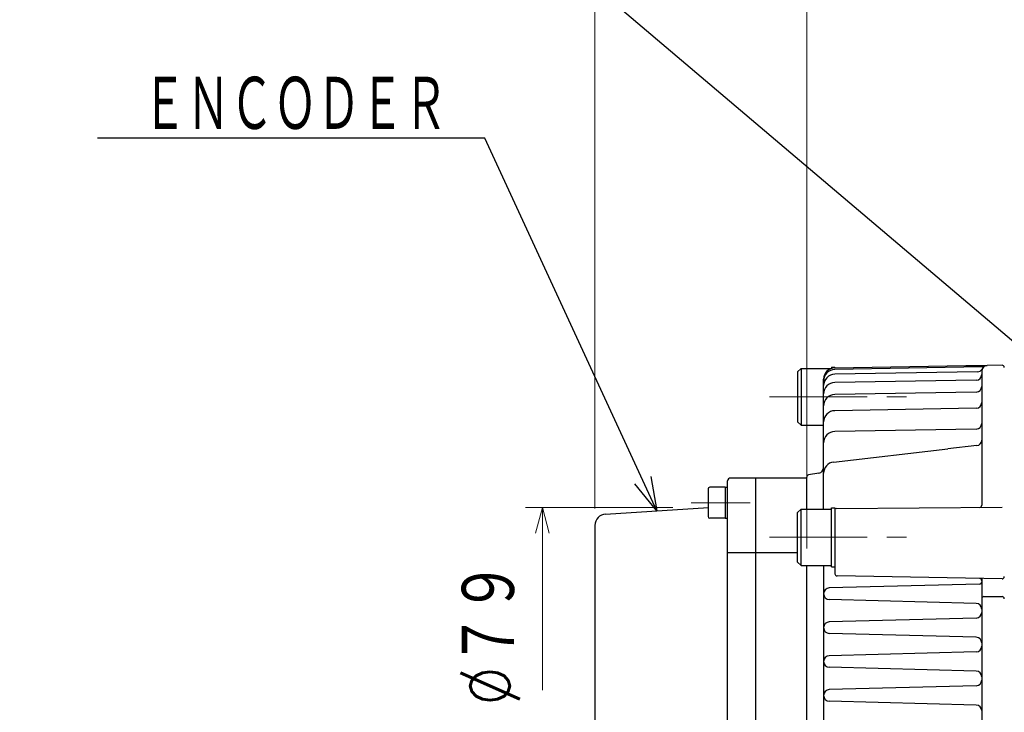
# Model space of a CAD drawing. Header units: millimetres. Extents: x 0 to 1300, y 0 to 891.
# Tile 122 of 148: x 264 to 438, y 603 to 726. Entities that reach past the tile are written whole.
import ezdxf

# ---------------------------------------------------------------- set-up
doc = ezdxf.new("R2010")
doc.units = ezdxf.units.MM
doc.header["$LTSCALE"] = 0.545669
doc.linetypes.add('CENTER', pattern=[50.8, 31.75, -6.35, 6.35, -6.35])
doc.layers.add('NoLayerName_001', color=7, linetype='Continuous')
doc.styles.get("Standard").update_dxf_attribs({"font": 'txt', "bigfont": 'extfont2'})
doc.dimstyles.get("Standard").update_dxf_attribs({"dimtxt": 2.5, "dimasz": 2.5, "dimexe": 1, "dimexo": 1, "dimtad": 1, "dimdec": 3, "dimzin": 0, "dimdsep": 46, "dimtxsty": 'Standard', "dimcen": 2.5, "dimadec": 3, "dimazin": 0, "dimtfac": 0.75, "dimtdec": 3, "dimtmove": 0, "dimatfit": 3, "dimfxl": 1, "dimarcsym": 0})

# ---------------------------------------------------------------- blocks, each defined once
blk = doc.blocks.new('_OPEN30')
at = {"color": 0, "linetype": 'ByBlock', "lineweight": -2}
for p, q in [((-1, 0.267949), (0, 0)), ((0, 0), (-1, -0.267949)), ((0, 0), (-1, 0))]:
    blk.add_line(p, q, dxfattribs=at)
blk = doc.blocks.new('*D37')
at = {"layer": 'Defpoints', "color": 0}
for p in [(382.31, 639.26), (356.19, 606.92), (356.19, 606.92)]:
    blk.add_point(p, dxfattribs=at)
at = {"layer": 'NoLayerName_001', "color": 0, "linetype": 'Continuous', "lineweight": 13}
for p, q in [((379.31, 639.26), (353.19, 639.26)), ((356.19, 634.76), (356.19, 606.92))]:
    blk.add_line(p, q, dxfattribs=at)
at = {"layer": 'NoLayerName_001', "color": 0, "lineweight": 13, "xscale": 4.5, "yscale": 4.5, "zscale": 4.5, "rotation": 90}
blk.add_blockref('_OPEN30', (356.19, 639.26), dxfattribs=at)
at = {"layer": 'NoLayerName_001', "color": 0, "lineweight": 13, "insert": (346.92, 616.91), "char_height": 10.5, "attachment_point": 5, "rotation": 90}
blk.add_mtext('\\W0.8000;%%c７９', dxfattribs=at)
blk = doc.blocks.new('_NONE')
blk = doc.blocks.new('*D50')
at = {"layer": 'Defpoints', "color": 0}
for p in [(365.5, 808.51), (365.5, 636.12), (663, 604)]:
    blk.add_point(p, dxfattribs=at)
at = {"layer": 'NoLayerName_001', "color": 0, "linetype": 'Continuous', "lineweight": 13}
for p, q in [((365.5, 639.12), (365.5, 811.51)), ((663, 607), (663, 811.51)), ((658.5, 808.51), (370, 808.51))]:
    blk.add_line(p, q, dxfattribs=at)
at = {"layer": 'NoLayerName_001', "color": 0, "lineweight": 13, "xscale": 4.5, "yscale": 4.5, "zscale": 4.5, "rotation": 180}
blk.add_blockref('_OPEN30', (365.5, 808.51), dxfattribs=at)
at = {"layer": 'NoLayerName_001', "color": 0, "lineweight": 13, "xscale": 4.5, "yscale": 4.5, "zscale": 4.5}
blk.add_blockref('_OPEN30', (663, 808.51), dxfattribs=at)
at = {"layer": 'NoLayerName_001', "color": 0, "lineweight": 13, "insert": (514.25, 817.73), "char_height": 10.5, "attachment_point": 5}
blk.add_mtext('\\W0.8000;２９８', dxfattribs=at)
blk = doc.blocks.new('*D51')
at = {"layer": 'Defpoints', "color": 0}
for p in [(365.5, 780), (600, 665), (365.5, 636.12)]:
    blk.add_point(p, dxfattribs=at)
at = {"layer": 'NoLayerName_001', "color": 0, "linetype": 'Continuous', "lineweight": 13}
for p, q in [((365.5, 639.12), (365.5, 783)), ((600, 668), (600, 783)), ((595.5, 780), (370, 780))]:
    blk.add_line(p, q, dxfattribs=at)
at = {"layer": 'NoLayerName_001', "color": 0, "lineweight": 13, "xscale": 4.5, "yscale": 4.5, "zscale": 4.5, "rotation": 180}
blk.add_blockref('_OPEN30', (365.5, 780), dxfattribs=at)
at = {"layer": 'NoLayerName_001', "color": 0, "lineweight": 13, "xscale": 4.5, "yscale": 4.5, "zscale": 4.5}
blk.add_blockref('_OPEN30', (600, 780), dxfattribs=at)
at = {"layer": 'NoLayerName_001', "color": 0, "lineweight": 13, "insert": (482.75, 789.29), "char_height": 10.5, "attachment_point": 5}
blk.add_mtext('\\W0.8000;２３５', dxfattribs=at)
blk = doc.blocks.new('*D52')
at = {"layer": 'Defpoints', "color": 0}
for p in [(403, 757.5), (600, 665), (403, 644.66)]:
    blk.add_point(p, dxfattribs=at)
at = {"layer": 'NoLayerName_001', "color": 0, "linetype": 'Continuous', "lineweight": 13}
for p, q in [((403, 647.66), (403, 760.5)), ((600, 668), (600, 760.5)), ((595.5, 757.5), (407.5, 757.5))]:
    blk.add_line(p, q, dxfattribs=at)
at = {"layer": 'NoLayerName_001', "color": 0, "lineweight": 13, "xscale": 4.5, "yscale": 4.5, "zscale": 4.5, "rotation": 180}
blk.add_blockref('_OPEN30', (403, 757.5), dxfattribs=at)
at = {"layer": 'NoLayerName_001', "color": 0, "lineweight": 13, "xscale": 4.5, "yscale": 4.5, "zscale": 4.5}
blk.add_blockref('_OPEN30', (600, 757.5), dxfattribs=at)
at = {"layer": 'NoLayerName_001', "color": 0, "lineweight": 13, "insert": (501.5, 765.86), "char_height": 10.5, "attachment_point": 5}
blk.add_mtext('\\W0.8000;197', dxfattribs=at)
blk = doc.blocks.new('*D53')
at = {"layer": 'Defpoints', "color": 0}
for p in [(403, 757.5), (365.5, 636.12), (403, 629)]:
    blk.add_point(p, dxfattribs=at)
at = {"layer": 'NoLayerName_001', "color": 0, "linetype": 'Continuous', "lineweight": 13}
for p, q in [((365.5, 639.12), (365.5, 760.5)), ((403, 632), (403, 760.5)), ((370, 757.5), (398.5, 757.5))]:
    blk.add_line(p, q, dxfattribs=at)
at = {"layer": 'NoLayerName_001', "color": 0, "lineweight": 13, "xscale": 4.5, "yscale": 4.5, "zscale": 4.5, "rotation": 180}
blk.add_blockref('_OPEN30', (365.5, 757.5), dxfattribs=at)
at = {"layer": 'NoLayerName_001', "color": 0, "lineweight": 13, "xscale": 4.5, "yscale": 4.5, "zscale": 4.5}
blk.add_blockref('_OPEN30', (403, 757.5), dxfattribs=at)
at = {"layer": 'NoLayerName_001', "color": 0, "lineweight": 13, "insert": (384.25, 766.79), "char_height": 10.5, "attachment_point": 5}
blk.add_mtext('\\W0.8000;３８', dxfattribs=at)
blk = doc.blocks.new('JZB_0007')
at = {"layer": 'NoLayerName_001', "color": 7, "linetype": 'Continuous', "lineweight": 25}
for p, q in [((6, 0), (6, 10.5)), ((6, 10.5), (6.6, 10.5)), ((6.6, 10.5), (6.6, 0)), ((0.6, 10.25), (0, 9.65)), ((0, 0.85), (0, 9.65)), ((0.6, 0.25), (0.6, 10.25)), ((0.6, 10.25), (6, 10.25)), ((0, 0.85), (0.6, 0.25)), ((0.6, 0.25), (6, 0.25)), ((6, 0), (6.6, 0))]:
    blk.add_line(p, q, dxfattribs=at)

msp = doc.modelspace()

# ---------------------------------------------------------------- linework, layer by layer
at = {"layer": 'NoLayerName_001', "color": 7, "linetype": 'Continuous', "lineweight": 25}
for p, q in [((407.96509519, 664.03430086), (431.15971147, 664.4391644)), ((431.15971147, 664.4391644), (434.98479286, 664.45414201)), ((437.59391714, 664.49382393), (434.98479286, 664.45414201)), ((401.4, 663.28972563), (402, 663.88972563)), ((401.4, 663.28972563), (401.4, 654.48972563)), ((402, 663.88972563), (402, 653.88972563)), ((402, 663.88972563), (407.25265188, 663.88972563)), ((407.4, 664.13972563), (407.4, 663.94248388)), ((407.4, 664.13972563), (408, 664.13972563)), ((434.07566177, 664.20380965), (407.96509519, 663.74804802)), ((433.22282528, 663.3222188), (407.96509519, 662.88134348)), ((408, 664.03491013), (408, 664.13972563)), ((434, 663.45425765), (434, 639.68981501)), ((406, 639.00000285), (406, 662.03460547)), ((433.01745241, 661.8464942), (407.96509519, 661.40920368)), ((433.01745241, 659.72305227), (407.96509519, 659.28576175)), ((433.01745241, 656.87349795), (407.96509519, 656.43620743)), ((402, 653.88972563), (401.4, 654.48972563)), ((402, 653.88972563), (406, 653.88972563)), ((433.01745241, 653.1779682), (407.96509519, 652.74067768)), ((407.76780731, 647.33534212), (428, 649.70021716)), ((433.10517898, 650.24016963), (428, 649.70021716)), ((405.16439899, 645.36072619), (403.33424041, 645.05569976)), ((389, 570.11908494), (389, 644)), ((402.99999974, 644.5), (389.5, 644.5)), ((394, 555.49999447), (394, 644.5)), ((403, 639.00000285), (403, 644.66114219)), ((385.55, 642.56835562), (385.55, 637.66835562)), ((388.55, 642.86835562), (385.85, 642.86835562)), ((388.55, 642.86835562), (388.55, 637.36835562)), ((388.55, 642.86835562), (389, 642.86835562)), ((367.37259969, 638.11952764), (385.60330845, 639.2831899)), ((408.19825469, 639.10648047), (437.59650939, 639.36303515)), ((388.55, 637.36835562), (385.85, 637.36835562)), ((388.55, 637.36835562), (389, 637.36835562)), ((365.5, 636.12358947), (365.5, 558.5)), ((389, 631.30495792), (394, 631.30495792)), ((394, 631.30495792), (401.39999974, 631.30495792)), ((403, 555.5), (403, 629.00000285)), ((406, 629.00000285), (406, 600)), ((408, 628.75000285), (408, 627.55017449)), ((437.59301904, 626.64054752), (408.39301904, 627.15023541)), ((434, 626.7032639), (434, 549.47684454)), ((433.61047078, 625.72300562), (406.99965732, 625.02617695)), ((433.02617695, 622.29229465), (406.99965732, 622.97382305)), ((434.4, 623.5), (437.6, 623.5)), ((433.02617695, 619.70770535), (406.99965732, 619.02617695)), ((433.02617695, 616.29229465), (406.99965732, 616.97382305)), ((433.02617695, 613.70770535), (406.99965732, 613.02617695)), ((433.02617695, 610.29229465), (406.99965732, 610.97382305)), ((433.02617695, 607.70770535), (406.99965732, 607.02617695)), ((433.02617695, 604.29229465), (406.99965732, 604.97382305))]:
    msp.add_line(p, q, dxfattribs=at)
at = {"layer": 'NoLayerName_001', "color": 4, "linetype": 'CENTER', "lineweight": 13}
for p, q in [((396.4, 658.88972563), (422.5, 658.88972563)), ((382.55, 640.11835562), (393, 640.11835562)), ((396.4, 634.00000285), (422.5, 634.00000285))]:
    msp.add_line(p, q, dxfattribs=at)
at = {"layer": 'NoLayerName_001', "color": 7, "linetype": 'Continuous', "lineweight": 25}
for centre, radius, start, end in [((435, 663.45425765), 1, 90.8713386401, 180), ((437.6, 664.09387018), 0.4, 0, 90.8713386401), ((408, 662.03460547), 2, 91, 180), ((408, 661.74835263), 2, 91, 180), ((408, 660.88164809), 2, 91, 180), ((433, 662.8463419), 1, 271, 0), ((433.20537287, 664.32206649), 1, 271, 329.5494415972), ((434.05820936, 665.20365735), 1, 271, 291.7090905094), ((408, 659.40950829), 2, 91, 180), ((408, 657.28606636), 2, 91, 180), ((433, 660.72289997), 1, 271, 0), ((433, 657.87334565), 1, 271, 0), ((408, 654.43651204), 2, 91, 180), ((433, 654.1778159), 1, 271, 0), ((408, 650.74098229), 2, 91, 180), ((433, 651.23462294), 1, 276.0374785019, 0), ((408, 645.34886621), 2, 96.6668646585, 180), ((405, 646.34712011), 1, 279.462322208, 0), ((389.5, 644), 0.5, 90, 180), ((403.4, 644.66114219), 0.4, 99.462322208, 180), ((385.85, 642.56835562), 0.3, 90, 180), ((408.2, 638.90648809), 0.2, 90.5, 180), ((433.6, 639.68981501), 0.4, 271, 0), ((367.5, 636.12358947), 2, 93.6522227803, 180), ((385.85, 637.66835562), 0.3, 180, 270), ((408.4, 627.55017449), 0.4, 180, 269), ((433.6, 626.31018499), 0.4, 0, 89), ((433.6, 626.12286855), 0.4, 271.5, 0), ((437.6, 627.04048659), 0.4, 269, 360), ((407.02652871, 624), 1.02652871, 91.5, 268.5), ((434.4, 623.1), 0.4, 90, 180), ((437.6, 623.1), 0.4, 0, 90), ((433, 621.29263733), 1, 0, 88.5), ((433, 620.70736267), 1, 271.5, 0), ((407.02652871, 618), 1.02652871, 91.5, 268.5), ((433, 615.29263733), 1, 0, 88.5), ((433, 614.70736267), 1, 271.5, 0), ((407.02652871, 612), 1.02652871, 91.5, 268.5), ((433, 609.29263733), 1, 0, 88.5), ((433, 608.70736267), 1, 271.5, 0), ((407.02652871, 606), 1.02652871, 91.5, 268.5), ((433, 603.29263733), 1, 0, 88.5)]:
    msp.add_arc(centre, radius, start, end, dxfattribs=at)

# ---------------------------------------------------------------- block references
at = {"layer": 'NoLayerName_001'}
msp.add_blockref('JZB_0007', (401.3999939, 628.75), dxfattribs=at)

# ---------------------------------------------------------------- texts
at = {"layer": 'NoLayerName_001', "color": 3, "linetype": 'Continuous', "lineweight": 13, "insert": (339.36468185, 705.33992385), "char_height": 10.5, "attachment_point": 9, "line_spacing_factor": 0.6}
msp.add_mtext('\\A1;\\W0.6667;ＥＮＣＯＤＥＲ', dxfattribs=at)

# ---------------------------------------------------------------- dimensions: what is measured, and where the dimension line sits
at = {"layer": 'NoLayerName_001', "color": 3, "linetype": 'Continuous', "lineweight": 13}
for base, p1, p2, angle, text, override, picture, middle in [((365.5, 808.51141965), (663, 604), (365.5, 636.12358947), 180, '\\W0.8000;２９８', {"dimtxt": 10.5, "dimasz": 4.5, "dimexe": 3, "dimexo": 3, "dimgap": 3, "dimzin": 8, "dimblk": 'OPEN30', "dimclrd": 0, "dimclre": 0, "dimclrt": 0, "dimtp": 0, "dimtm": 0, "dimlwd": 13, "dimlwe": 13}, '*D50', (514.25, 808.51141965)), ((365.5, 780), (600, 665), (365.5, 636.12358947), 180, '\\W0.8000;２３５', {"dimtxt": 10.5, "dimasz": 4.5, "dimexe": 3, "dimexo": 3, "dimgap": 3, "dimzin": 8, "dimblk": 'OPEN30', "dimclrd": 0, "dimclre": 0, "dimclrt": 0, "dimtp": 0, "dimtm": 0, "dimlwd": 13, "dimlwe": 13}, '*D51', (482.75, 780)), ((403, 757.5), (600, 665), (403, 644.66114219), 180, '\\W0.8000;<>', {"dimtxt": 10.5, "dimasz": 4.5, "dimexe": 3, "dimexo": 3, "dimgap": 3, "dimzin": 8, "dimblk": 'OPEN30', "dimclrd": 0, "dimclre": 0, "dimclrt": 0, "dimtp": 0, "dimtm": 0, "dimlwd": 13, "dimlwe": 13}, '*D52', (501.5, 757.5)), ((356.18956952, 606.91590742), (382.30782082, 639.26477273), (356.18956952, 606.91590742), 270, '\\W0.8000;%%c７９', {"dimtxt": 10.5, "dimasz": 4.5, "dimexe": 3, "dimexo": 3, "dimgap": 3, "dimzin": 8, "dimpost": '%%c<>', "dimblk1": 'OPEN30', "dimblk2": 'NONE', "dimsah": 1, "dimse2": 1, "dimclrd": 0, "dimclre": 0, "dimclrt": 0, "dimtp": 0, "dimtm": 0, "dimatfit": 2, "dimlwd": 13, "dimlwe": 13}, '*D37', (356.18956952, 616.91477307))]:
    dim = msp.add_linear_dim(base=base, p1=p1, p2=p2, angle=angle, text=text, dimstyle='Standard', override=override, dxfattribs=at)
    dim.commit()
    dim.dimension.update_dxf_attribs({"geometry": picture, "text_midpoint": middle, "dimtype": 160})
dim = msp.add_linear_dim(base=(403, 757.5), p1=(365.5, 636.12358947), p2=(403, 629.00000285), text='\\W0.8000;３８', dimstyle='Standard', override={"dimtxt": 10.5, "dimasz": 4.5, "dimexe": 3, "dimexo": 3, "dimgap": 3, "dimzin": 8, "dimblk": 'OPEN30', "dimclrd": 0, "dimclre": 0, "dimclrt": 0, "dimtp": 0, "dimtm": 0, "dimlwd": 13, "dimlwe": 13}, dxfattribs=at)
dim.commit()
dim.dimension.update_dxf_attribs({"geometry": '*D53', "text_midpoint": (384.25, 757.5), "dimtype": 160})

# ---------------------------------------------------------------- leaders
at = {"layer": 'NoLayerName_001', "color": 3, "linetype": 'Continuous', "lineweight": 13, "annotation_type": 0, "has_hookline": 1, "hookline_direction": 1}
for points, text_width in [([(499.5, 617.75), (343.57849775, 750.13249449), (337.57849775, 750.13249449)], 85.0962546), ([(376.48795407, 638.70135877), (345.98968185, 704.71492385), (339.98968185, 704.71492385)], 61.9950996)]:
    msp.add_leader(points, dimstyle='Standard', override={"dimtxt": 10.5, "dimasz": 6, "dimldrblk": 'OPEN30'}, dxfattribs=dict(at, text_width=text_width))

doc.saveas('drawing.dxf')
